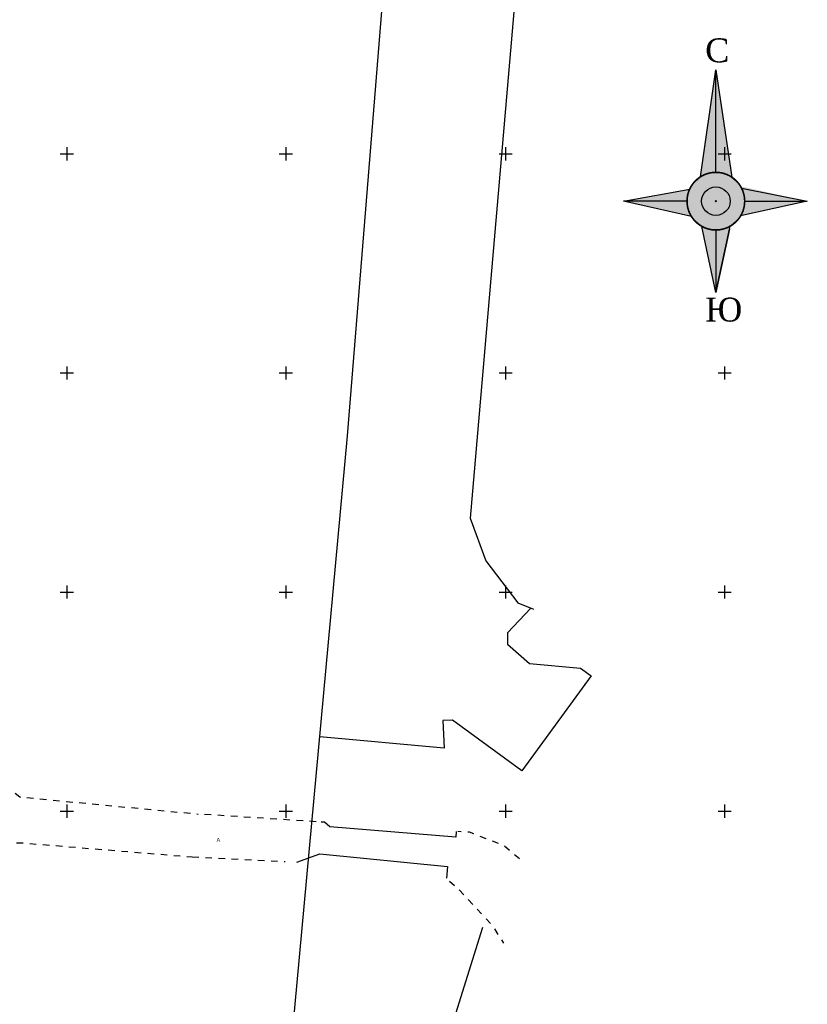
# Model space of a CAD drawing. Header units: metres. Extents: x 550378 to 551400, y 4595394 to 4596257.
# Tile 38 of 43: x 551039 to 551219, y 4595806 to 4596031. Entities that reach past the tile are written whole.
import ezdxf

# ---------------------------------------------------------------- set-up
doc = ezdxf.new("R2010")
doc.units = ezdxf.units.M
doc.header["$PDMODE"] = 32
doc.header["$PDSIZE"] = 0.25
doc.linetypes.add('Д_ТРОТ_ТРУБА', pattern=[3, 1.5, -1.5])
doc.linetypes.add('ДОРОГИ_СТРОЯЩ', pattern=[9, 8, -1])
for name, color, linetype in [('(001) Сетка', 92, 'Continuous'), ('(002) Рамка', 7, 'Continuous'), ('(025) Дорога', 7, 'Continuous'), ('kanal', 7, 'Continuous'), ('shtamp_роза-ветров', 7, 'Continuous')]:
    doc.layers.add(name, color=color, linetype=linetype)
doc.styles.add('BM-431', font='txt')
doc.styles.get("Standard").update_dxf_attribs({"font": 'simplex.shx'})

# ---------------------------------------------------------------- blocks, each defined once
blk = doc.blocks.new('RV')
at = {"layer": 'shtamp_роза-ветров', "ltscale": 0.5}
for color, points in [(0, [(0, 32.91), (0, 7.23, 0.147358), (-4, 6.03)]), (6, [(0, 32.91), (0, 7.23, -0.147358), (4, 6.03)]), (2, [(-6.57, 3.03), (-23.19, 0), (-7.23, 0, -0.108367)]), (40, [(3.58, 0, 1), (-3.58, 0, 1)]), (2, [(7.23, 0, 0.135091), (6.22, 3.7), (22.95, 0)]), (7, [(7.23, 0, -0.135091), (6.22, -3.7), (22.95, 0)]), (7, [(-7.23, 0, 0.135091), (-6.22, -3.7), (-22.95, 0)]), (0, [(0, -7.23, -0.127803), (-3.52, -6.32), (0, -22.95)]), (6, [(0, -7.23, 0.127803), (3.52, -6.32), (0, -22.95)])]:
    blk.add_hatch(color=color, dxfattribs=at).paths.add_polyline_path(points)
h = blk.add_hatch(color=72, dxfattribs=at)
h.paths.add_polyline_path([(7.23, 0, 1), (-7.23, 0, 1)])
h.paths.add_polyline_path([(-3.58, 0, -1), (3.58, 0, -1)], flags=16)
at = {"layer": 'shtamp_роза-ветров', "linetype": 'Continuous', "ltscale": 5}
for points in [[(-3.88, 6.1), (0, 32.91), (4, 6.03)], [(0, 7.23), (0, 32.91)], [(-6.13, -3.84), (-23.19, 0), (-6.57, 3.03)], [(6.45, 3.27), (22.95, 0), (6.22, -3.7)], [(-7.23, 0), (-23.19, 0)], [(-7.23, 0), (-23.19, 0)], [(0, -22.95), (0, -22.95), (3.4, -7.03), (0, -22.95), (-3.52, -6.32)], [(0, -22.95), (3.56, -6.3)]]:
    blk.add_lwpolyline(points, dxfattribs=at)
at = {"layer": 'shtamp_роза-ветров', "ltscale": 0.5}
for points in [[(0, 7.23), (0, 32.91)], [(-7.23, 0), (-23.19, 0)], [(-7.23, 0), (-23.19, 0)], [(7.23, 0), (22.95, 0)], [(0, -7.23), (0, -22.95)]]:
    blk.add_lwpolyline(points, dxfattribs=at)
at = {"layer": 'shtamp_роза-ветров', "color": 0, "ltscale": 0.5, "const_width": 0.4}
blk.add_lwpolyline([(-3.52, -6.32, -0.391931), (-6.57, 3.03, -0.459903), (4, 6.03, -0.129847), (6.45, 3.27, -0.256992), (6.22, -3.7, -0.405845), (-3.52, -6.32, -0.053016)], format="xyb", dxfattribs=at)
at = {"layer": 'shtamp_роза-ветров', "linetype": 'Continuous', "ltscale": 5}
for radius in [7.23, 3.58]:
    blk.add_circle((0, 0), radius, dxfattribs=at)
at = {"layer": 'shtamp_роза-ветров', "ltscale": 0.5}
blk.add_point((0, 0), dxfattribs=at)
at = {"layer": 'shtamp_роза-ветров', "color": 0, "ltscale": 0.5, "char_height": 6, "width": 6.968, "attachment_point": 1}
for s, insert in [('{\\fTimes New Roman|b0|i0|c204|p18;C}', (-2.68, 40.85)), ('{\\fTimes New Roman|b0|i0|c204|p18;Ю}', (-2.68, -24.2))]:
    blk.add_mtext(s, dxfattribs=dict(at, insert=insert))

msp = doc.modelspace()

# ---------------------------------------------------------------- linework, layer by layer
at = {"layer": '(001) Сетка'}
for p, q in [((551050.15, 4596001.5), (551050.15, 4595998.5)), ((551100.15, 4596001.5), (551100.15, 4595998.5)), ((551150.3, 4596001.5), (551150.3, 4595998.5)), ((551200.3, 4596001.5), (551200.3, 4595998.5)), ((551048.65, 4596000), (551051.65, 4596000)), ((551098.65, 4596000), (551101.65, 4596000)), ((551148.8, 4596000), (551151.8, 4596000)), ((551198.8, 4596000), (551201.8, 4596000)), ((551050.15, 4595951.5), (551050.15, 4595948.5)), ((551100.15, 4595951.5), (551100.15, 4595948.5)), ((551150.3, 4595951.5), (551150.3, 4595948.5)), ((551200.3, 4595951.5), (551200.3, 4595948.5)), ((551048.65, 4595950), (551051.65, 4595950)), ((551098.65, 4595950), (551101.65, 4595950)), ((551148.8, 4595950), (551151.8, 4595950)), ((551198.8, 4595950), (551201.8, 4595950)), ((551050.15, 4595901.5), (551050.15, 4595898.5)), ((551100.15, 4595901.5), (551100.15, 4595898.5)), ((551150.3, 4595901.5), (551150.3, 4595898.5)), ((551200.3, 4595901.5), (551200.3, 4595898.5)), ((551048.65, 4595900), (551051.65, 4595900)), ((551098.65, 4595900), (551101.65, 4595900)), ((551148.8, 4595900), (551151.8, 4595900)), ((551198.8, 4595900), (551201.8, 4595900)), ((551048.65, 4595850), (551051.65, 4595850)), ((551050.15, 4595851.5), (551050.15, 4595848.5)), ((551098.65, 4595850), (551101.65, 4595850)), ((551100.15, 4595851.5), (551100.15, 4595848.5)), ((551148.8, 4595850), (551151.8, 4595850)), ((551150.3, 4595851.5), (551150.3, 4595848.5)), ((551198.8, 4595850), (551201.8, 4595850)), ((551200.3, 4595851.5), (551200.3, 4595848.5))]:
    msp.add_line(p, q, dxfattribs=at)
at = {"layer": '(025) Дорога', "linetype": 'Д_ТРОТ_ТРУБА', "flags": 128}
for points in [[(551028.06, 4595864.71), (551031.56, 4595859.22), (551039.44, 4595853.23), (551080.13, 4595849.34)], [(551107.05, 4595847.58), (551080.13, 4595849.34)], [(551153.46, 4595839.09), (551149.73, 4595842.23), (551144.43, 4595844.27), (551142.06, 4595845.17), (551139.38, 4595845.36)], [(550978.74, 4595840), (551028.55, 4595842.29), (551039.56, 4595842.79), (551078.78, 4595839.56)], [(551078.78, 4595839.56), (551099.98, 4595838.5)], [(551137.51, 4595834.05), (551139.63, 4595832.14), (551147.14, 4595824.04), (551149.86, 4595819.89)]]:
    msp.add_lwpolyline(points, dxfattribs=at)
at = {"layer": '(025) Дорога', "flags": 128}
for points in [[(551139.01, 4595845.38), (551138.92, 4595844.08), (551110.2, 4595846.39), (551109, 4595847.45), (551108.2, 4595847.5)], [(551102.63, 4595838.37), (551107.92, 4595840.27), (551137.04, 4595837.36), (551136.78, 4595834.71)]]:
    msp.add_lwpolyline(points, dxfattribs=at)
at = {"layer": 'kanal', "color": 5, "flags": 128}
for points in [[(551011.03, 4595649.67), (551048.55, 4595673.5), (551060.65, 4595681.18), (551074.31, 4595705.39), (551087.62, 4595735.4), (551098.9, 4595769.6), (551114.25, 4595935.65), (551140.17, 4596256.51)], [(551171.5, 4596256.51), (551142.2, 4595916.89), (551145.76, 4595907.15), (551153.07, 4595897.5), (551156.69, 4595896.09)], [(551156.05, 4595896.34), (551150.77, 4595890.72), (551150.73, 4595888.08), (551155.75, 4595883.67), (551167.42, 4595882.59), (551169.85, 4595880.87), (551154.02, 4595859.22), (551138.21, 4595870.78), (551135.96, 4595870.67), (551136.26, 4595864.36), (551107.9, 4595866.98)], [(551145.01, 4595823.45), (551130.12, 4595775.75), (551130.12, 4595757.16), (551111, 4595710.49), (551103.07, 4595665.11), (551063.96, 4595617.93), (551018.08, 4595589.7)]]:
    msp.add_lwpolyline(points, dxfattribs=at)

# ---------------------------------------------------------------- block references
at = {"layer": '(002) Рамка', "xscale": 0.9094994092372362, "yscale": 0.9094994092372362, "zscale": 0.9094994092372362}
msp.add_blockref('RV', (551198.3, 4595989.19), dxfattribs=at)

# ---------------------------------------------------------------- texts
at = {"layer": '(025) Дорога', "linetype": 'ДОРОГИ_СТРОЯЩ', "style": 'BM-431'}
msp.add_text('A', height=0.88, dxfattribs=at).set_placement((551084.32, 4595843.01))

doc.saveas('drawing.dxf')
